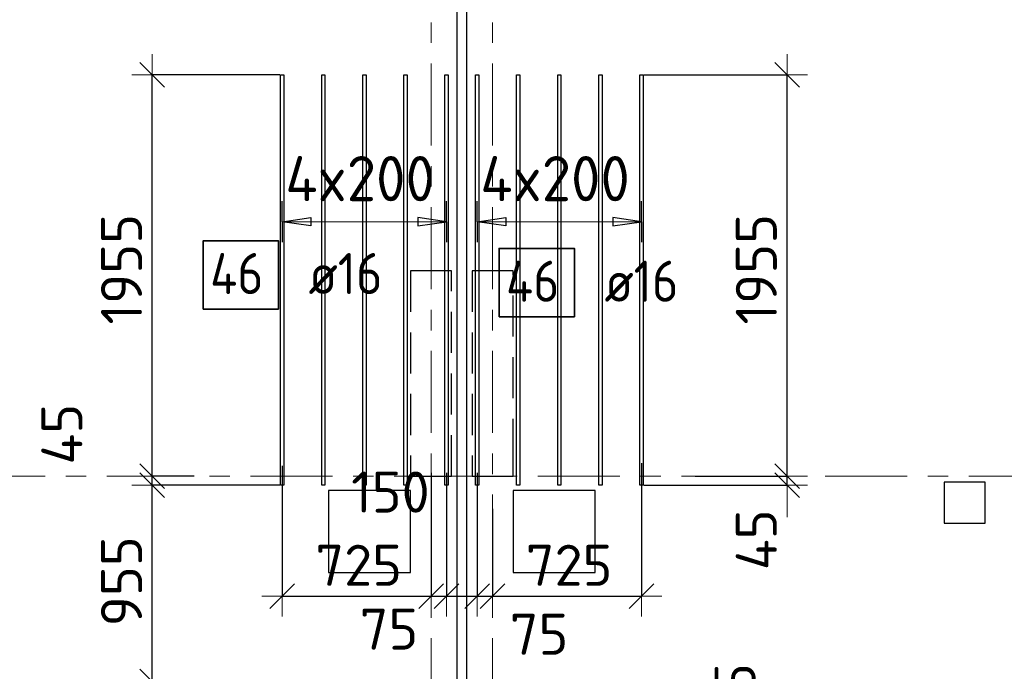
# Model space of a CAD drawing. Header units: metres. Extents: x -38 to 107, y -15 to 21.
# Tile 28 of 89: x 30.55 to 35.34, y 8.05 to 11.22. Entities that reach past the tile are written whole.
import ezdxf

# ---------------------------------------------------------------- set-up
doc = ezdxf.new("R2010")
doc.units = ezdxf.units.M
doc.header["$PDMODE"] = 65
for name, pattern in [('______11', [0.5, 0.4, -0.05, 0, -0.05]), ('______2', [0.27, 0.2, -0.07]), ('______5', [1.1, 0.8, -0.1, 0.1, -0.1])]:
    doc.linetypes.add(name, pattern=pattern)
for name, color, linetype, lineweight in [('XR$2$Осевая линия (1)', 7, '______5', 13), ('XR$3$Перекрытие (1)', 7, 'Continuous', 35), ('XR$3$Размерная линия (1)', 7, 'Continuous', 13)]:
    doc.layers.add(name, color=color, linetype=linetype, lineweight=lineweight)
doc.layers.add('XR$3$Арм.стержн.Доп. Арм. верхн.зоны У', color=7, linetype='Continuous', lineweight=35, true_color=0x739641)
doc.layers.add('XR$5$Стена_ бетон несущ.', color=7, linetype='Continuous', lineweight=70, true_color=0xb4b496)
doc.styles.add('ISOCPEUR', font='txt')
doc.dimstyles.new('DIMSTYLE_3', dxfattribs={"dimtxt": 0.2, "dimasz": 0.2, "dimexe": 0, "dimexo": 0, "dimgap": 0.1, "dimtad": 2, "dimdec": 0, "dimlfac": 1000, "dimrnd": 5, "dimzin": 12, "dimdsep": 46, "dimtxsty": 'ISOCPEUR', "dimblk1": 'ALL_ML_STRICH', "dimblk2": 'ALL_ML_STRICH', "dimsah": 1, "dimcen": 0, "dimclrd": 7, "dimclre": 256, "dimclrt": 7, "dimadec": 0, "dimazin": 0, "dimtfac": 1, "dimtdec": 0, "dimtix": 1, "dimtmove": 2, "dimatfit": 3, "dimfxl": 0, "dimtzin": 0, "dimlwd": 0, "dimlwe": -3, "dimarcsym": 0})
doc.dimstyles.new('DIMSTYLE_6', dxfattribs={"dimtxt": 0.2, "dimasz": 0.2, "dimexe": 0, "dimexo": 0, "dimgap": 0.1, "dimtad": 2, "dimdec": 0, "dimlfac": 1000, "dimrnd": 5, "dimzin": 12, "dimdsep": 46, "dimtxsty": 'ISOCPEUR', "dimblk1": 'ALL_ML_STRICH', "dimblk2": 'ALL_ML_STRICH', "dimsah": 1, "dimcen": 0, "dimclrd": 7, "dimclre": 256, "dimclrt": 7, "dimadec": 0, "dimazin": 0, "dimtfac": 1, "dimtdec": 0, "dimtix": 1, "dimtmove": 2, "dimatfit": 3, "dimfxl": 0, "dimtvp": 1.2, "dimtzin": 0, "dimlwd": 0, "dimlwe": -3, "dimarcsym": 0})
doc.dimstyles.new('DIMSTYLE_7', dxfattribs={"dimtxt": 0.2, "dimasz": 0.2, "dimexe": 0, "dimexo": 0, "dimgap": 0.1, "dimtad": 0, "dimdec": 0, "dimlfac": 1000, "dimrnd": 5, "dimzin": 12, "dimdsep": 46, "dimtxsty": 'ISOCPEUR', "dimblk1": 'ALL_ML_STRICH', "dimblk2": 'ALL_ML_STRICH', "dimsah": 1, "dimcen": 0, "dimclrd": 7, "dimclre": 256, "dimclrt": 7, "dimadec": 0, "dimazin": 0, "dimtfac": 1, "dimtdec": 0, "dimtix": 1, "dimtmove": 2, "dimatfit": 3, "dimfxl": 0, "dimtvp": 1.2, "dimtzin": 0, "dimlwd": 0, "dimlwe": -3, "dimarcsym": 0})

# ---------------------------------------------------------------- blocks, each defined once
blk = doc.blocks.new('ALL_ML_STRICH')
at = {"color": 0, "linetype": 'ByBlock', "lineweight": -2}
for p, q in [((0, -0.5), (0, 0.5)), ((-0.3, -0.3), (0.3, 0.3)), ((-1, 0), (0.5, 0))]:
    blk.add_line(p, q, dxfattribs=at)
blk = doc.blocks.new('*D178')
at = {"layer": 'DEFPOINTS', "color": 7, "linetype": 'Continuous', "lineweight": 13, "transparency": 33554687}
for p in [(33.8167, 9), (33.567, 8.9552), (34.2848, 8.9552)]:
    blk.add_point(p, dxfattribs=at)
at = {"layer": 'XR$3$Размерная линия (1)', "color": 9, "linetype": 'Continuous', "lineweight": -2, "true_color": 0xc7c7c7, "transparency": 33554687}
for p, q in [((33.8367, 9), (34.2848, 9)), ((33.587, 8.9552), (34.2848, 8.9552))]:
    blk.add_line(p, q, dxfattribs=at)
at = {"layer": 'XR$3$Размерная линия (1)', "color": 7, "linetype": 'Continuous', "lineweight": -2, "transparency": 33554687}
blk.add_line((34.2848, 8.9552), (34.2848, 9), dxfattribs=at)
at = {"layer": 'XR$3$Размерная линия (1)', "color": 7, "linetype": 'Continuous', "lineweight": 13, "transparency": 33554687, "xscale": 0.2, "yscale": 0.2, "zscale": 0.2}
for p, rotation in [((34.2848, 8.9552), 270), ((34.2848, 9), 90)]:
    blk.add_blockref('ALL_ML_STRICH', p, dxfattribs=dict(at, rotation=rotation))
at = {"layer": 'XR$3$Размерная линия (1)', "color": 7, "linetype": 'Continuous', "lineweight": 13, "transparency": 33554687, "insert": (34.1347, 8.6897), "char_height": 0.2, "width": 0.4, "attachment_point": 5, "rotation": 90, "style": 'ISOCPEUR'}
blk.add_mtext('\\A1;{45}', dxfattribs=at)
blk = doc.blocks.new('*D179')
at = {"layer": 'DEFPOINTS', "color": 7, "linetype": 'Continuous', "lineweight": 13, "transparency": 33554687}
for p in [(33.567, 10.9552), (33.8167, 9), (34.2848, 9)]:
    blk.add_point(p, dxfattribs=at)
at = {"layer": 'XR$3$Размерная линия (1)', "color": 9, "linetype": 'Continuous', "lineweight": -2, "true_color": 0xc7c7c7, "transparency": 33554687}
for p, q in [((33.587, 10.9552), (34.2848, 10.9552)), ((33.8367, 9), (34.2848, 9))]:
    blk.add_line(p, q, dxfattribs=at)
at = {"layer": 'XR$3$Размерная линия (1)', "color": 7, "linetype": 'Continuous', "lineweight": -2, "transparency": 33554687}
blk.add_line((34.2848, 9), (34.2848, 10.9552), dxfattribs=at)
at = {"layer": 'XR$3$Размерная линия (1)', "color": 7, "linetype": 'Continuous', "lineweight": 13, "transparency": 33554687, "xscale": 0.2, "yscale": 0.2, "zscale": 0.2}
for p, rotation in [((34.2848, 10.9552), 90), ((34.2848, 9), 270)]:
    blk.add_blockref('ALL_ML_STRICH', p, dxfattribs=dict(at, rotation=rotation))
at = {"layer": 'XR$3$Размерная линия (1)', "color": 7, "linetype": 'Continuous', "lineweight": 13, "transparency": 33554687, "insert": (34.1348, 10.0076), "char_height": 0.2, "width": 0.8, "attachment_point": 5, "rotation": 90, "style": 'ISOCPEUR'}
blk.add_mtext('\\A1;{1955}', dxfattribs=at)
blk = doc.blocks.new('*D180')
at = {"layer": 'DEFPOINTS', "color": 7, "linetype": 'Continuous', "lineweight": 13, "transparency": 33554687}
for p in [(31.825, 9.0697), (32.55, 9.0365), (31.825, 8.4158)]:
    blk.add_point(p, dxfattribs=at)
at = {"layer": 'XR$3$Размерная линия (1)', "color": 9, "linetype": 'Continuous', "lineweight": -2, "true_color": 0xc7c7c7, "transparency": 33554687}
for p, q in [((31.825, 9.0497), (31.825, 8.4158)), ((32.55, 9.0165), (32.55, 8.4158))]:
    blk.add_line(p, q, dxfattribs=at)
at = {"layer": 'XR$3$Размерная линия (1)', "color": 7, "linetype": 'Continuous', "lineweight": -2, "transparency": 33554687}
blk.add_line((31.825, 8.4158), (32.55, 8.4158), dxfattribs=at)
at = {"layer": 'XR$3$Размерная линия (1)', "color": 7, "linetype": 'Continuous', "lineweight": 13, "transparency": 33554687, "xscale": 0.2, "yscale": 0.2, "zscale": 0.2, "rotation": 180}
blk.add_blockref('ALL_ML_STRICH', (31.825, 8.4158), dxfattribs=at)
at = {"layer": 'XR$3$Размерная линия (1)', "color": 7, "linetype": 'Continuous', "lineweight": 13, "transparency": 33554687, "xscale": 0.2, "yscale": 0.2, "zscale": 0.2}
blk.add_blockref('ALL_ML_STRICH', (32.55, 8.4158), dxfattribs=at)
at = {"layer": 'XR$3$Размерная линия (1)', "color": 7, "linetype": 'Continuous', "lineweight": 13, "transparency": 33554687, "insert": (32.1975, 8.5658), "char_height": 0.2, "width": 0.6, "attachment_point": 5, "style": 'ISOCPEUR'}
blk.add_mtext('\\A1;{725}', dxfattribs=at)
blk = doc.blocks.new('*D181')
at = {"layer": 'DEFPOINTS', "color": 7, "linetype": 'Continuous', "lineweight": 13, "transparency": 33554687}
for p in [(32.55, 9.0365), (32.625, 9.0365), (32.55, 8.4158)]:
    blk.add_point(p, dxfattribs=at)
at = {"layer": 'XR$3$Размерная линия (1)', "color": 9, "linetype": 'Continuous', "lineweight": -2, "true_color": 0xc7c7c7, "transparency": 33554687}
for p, q in [((32.55, 9.0165), (32.55, 8.4158)), ((32.625, 9.0165), (32.625, 8.4158))]:
    blk.add_line(p, q, dxfattribs=at)
at = {"layer": 'XR$3$Размерная линия (1)', "color": 7, "linetype": 'Continuous', "lineweight": -2, "transparency": 33554687}
blk.add_line((32.55, 8.4158), (32.625, 8.4158), dxfattribs=at)
at = {"layer": 'XR$3$Размерная линия (1)', "color": 7, "linetype": 'Continuous', "lineweight": 13, "transparency": 33554687, "xscale": 0.2, "yscale": 0.2, "zscale": 0.2}
blk.add_blockref('ALL_ML_STRICH', (32.625, 8.4158), dxfattribs=at)
at = {"layer": 'XR$3$Размерная линия (1)', "color": 7, "linetype": 'Continuous', "lineweight": 13, "transparency": 33554687, "xscale": 0.2, "yscale": 0.2, "zscale": 0.2, "rotation": 180}
blk.add_blockref('ALL_ML_STRICH', (32.55, 8.4158), dxfattribs=at)
at = {"layer": 'XR$3$Размерная линия (1)', "color": 7, "linetype": 'Continuous', "lineweight": 13, "transparency": 33554687, "insert": (32.3451, 8.2548), "char_height": 0.2, "width": 0.4, "attachment_point": 5, "style": 'ISOCPEUR'}
blk.add_mtext('\\A1;{75}', dxfattribs=at)
blk = doc.blocks.new('*D182')
at = {"layer": 'DEFPOINTS', "color": 7, "linetype": 'Continuous', "lineweight": 13, "transparency": 33554687}
for p in [(32.625, 9.0365), (32.775, 9.0365), (32.625, 8.4158)]:
    blk.add_point(p, dxfattribs=at)
at = {"layer": 'XR$3$Размерная линия (1)', "color": 9, "linetype": 'Continuous', "lineweight": -2, "true_color": 0xc7c7c7, "transparency": 33554687}
for p, q in [((32.625, 9.0165), (32.625, 8.4158)), ((32.775, 9.0165), (32.775, 8.4158))]:
    blk.add_line(p, q, dxfattribs=at)
at = {"layer": 'XR$3$Размерная линия (1)', "color": 7, "linetype": 'Continuous', "lineweight": -2, "transparency": 33554687}
blk.add_line((32.625, 8.4158), (32.775, 8.4158), dxfattribs=at)
at = {"layer": 'XR$3$Размерная линия (1)', "color": 7, "linetype": 'Continuous', "lineweight": 13, "transparency": 33554687, "xscale": 0.2, "yscale": 0.2, "zscale": 0.2, "rotation": 180}
blk.add_blockref('ALL_ML_STRICH', (32.625, 8.4158), dxfattribs=at)
at = {"layer": 'XR$3$Размерная линия (1)', "color": 7, "linetype": 'Continuous', "lineweight": 13, "transparency": 33554687, "xscale": 0.2, "yscale": 0.2, "zscale": 0.2}
blk.add_blockref('ALL_ML_STRICH', (32.775, 8.4158), dxfattribs=at)
at = {"layer": 'XR$3$Размерная линия (1)', "color": 7, "linetype": 'Continuous', "lineweight": 13, "transparency": 33554687, "insert": (32.3521, 8.9222), "char_height": 0.2, "width": 0.6, "attachment_point": 5, "style": 'ISOCPEUR'}
blk.add_mtext('\\A1;{150}', dxfattribs=at)
blk = doc.blocks.new('*D183')
at = {"layer": 'DEFPOINTS', "color": 7, "linetype": 'Continuous', "lineweight": 13, "transparency": 33554687}
for p in [(32.775, 9.0365), (32.85, 8.8604), (32.775, 8.4158)]:
    blk.add_point(p, dxfattribs=at)
at = {"layer": 'XR$3$Размерная линия (1)', "color": 9, "linetype": 'Continuous', "lineweight": -2, "true_color": 0xc7c7c7, "transparency": 33554687}
for p, q in [((32.775, 9.0165), (32.775, 8.4158)), ((32.85, 8.8404), (32.85, 8.4158))]:
    blk.add_line(p, q, dxfattribs=at)
at = {"layer": 'XR$3$Размерная линия (1)', "color": 7, "linetype": 'Continuous', "lineweight": -2, "transparency": 33554687}
blk.add_line((32.775, 8.4158), (32.85, 8.4158), dxfattribs=at)
at = {"layer": 'XR$3$Размерная линия (1)', "color": 7, "linetype": 'Continuous', "lineweight": 13, "transparency": 33554687, "xscale": 0.2, "yscale": 0.2, "zscale": 0.2}
blk.add_blockref('ALL_ML_STRICH', (32.85, 8.4158), dxfattribs=at)
at = {"layer": 'XR$3$Размерная линия (1)', "color": 7, "linetype": 'Continuous', "lineweight": 13, "transparency": 33554687, "xscale": 0.2, "yscale": 0.2, "zscale": 0.2, "rotation": 180}
blk.add_blockref('ALL_ML_STRICH', (32.775, 8.4158), dxfattribs=at)
at = {"layer": 'XR$3$Размерная линия (1)', "color": 7, "linetype": 'Continuous', "lineweight": 13, "transparency": 33554687, "insert": (33.0762, 8.2299), "char_height": 0.2, "width": 0.4, "attachment_point": 5, "style": 'ISOCPEUR'}
blk.add_mtext('\\A1;{75}', dxfattribs=at)
blk = doc.blocks.new('*D184')
at = {"layer": 'DEFPOINTS', "color": 7, "linetype": 'Continuous', "lineweight": 13, "transparency": 33554687}
for p in [(33.575, 9.0829), (32.85, 8.8604), (32.85, 8.4158)]:
    blk.add_point(p, dxfattribs=at)
at = {"layer": 'XR$3$Размерная линия (1)', "color": 9, "linetype": 'Continuous', "lineweight": -2, "true_color": 0xc7c7c7, "transparency": 33554687}
for p, q in [((33.575, 9.0629), (33.575, 8.4158)), ((32.85, 8.8404), (32.85, 8.4158))]:
    blk.add_line(p, q, dxfattribs=at)
at = {"layer": 'XR$3$Размерная линия (1)', "color": 7, "linetype": 'Continuous', "lineweight": -2, "transparency": 33554687}
blk.add_line((32.85, 8.4158), (33.575, 8.4158), dxfattribs=at)
at = {"layer": 'XR$3$Размерная линия (1)', "color": 7, "linetype": 'Continuous', "lineweight": 13, "transparency": 33554687, "xscale": 0.2, "yscale": 0.2, "zscale": 0.2, "rotation": 180}
blk.add_blockref('ALL_ML_STRICH', (32.85, 8.4158), dxfattribs=at)
at = {"layer": 'XR$3$Размерная линия (1)', "color": 7, "linetype": 'Continuous', "lineweight": 13, "transparency": 33554687, "xscale": 0.2, "yscale": 0.2, "zscale": 0.2}
blk.add_blockref('ALL_ML_STRICH', (33.575, 8.4158), dxfattribs=at)
at = {"layer": 'XR$3$Размерная линия (1)', "color": 7, "linetype": 'Continuous', "lineweight": 13, "transparency": 33554687, "insert": (33.2225, 8.5658), "char_height": 0.2, "width": 0.6, "attachment_point": 5, "style": 'ISOCPEUR'}
blk.add_mtext('\\A1;{725}', dxfattribs=at)
blk = doc.blocks.new('*D189')
at = {"layer": 'DEFPOINTS', "color": 7, "linetype": 'Continuous', "lineweight": 13, "transparency": 33554687}
for p in [(32.0477, 7.9997), (31.1917, 7.4), (31.4557, 7.4)]:
    blk.add_point(p, dxfattribs=at)
at = {"layer": 'XR$3$Размерная линия (1)', "color": 9, "linetype": 'Continuous', "lineweight": -2, "true_color": 0xc7c7c7, "transparency": 33554687}
for p, q in [((32.0277, 7.9997), (31.1917, 7.9997)), ((31.4357, 7.4), (31.1917, 7.4))]:
    blk.add_line(p, q, dxfattribs=at)
at = {"layer": 'XR$3$Размерная линия (1)', "color": 7, "linetype": 'Continuous', "lineweight": -2, "transparency": 33554687}
blk.add_line((31.1917, 7.4), (31.1917, 7.9997), dxfattribs=at)
at = {"layer": 'XR$3$Размерная линия (1)', "color": 7, "linetype": 'Continuous', "lineweight": 13, "transparency": 33554687, "xscale": 0.2, "yscale": 0.2, "zscale": 0.2}
for p, rotation in [((31.1917, 7.9997), 90), ((31.1917, 7.4), 270)]:
    blk.add_blockref('ALL_ML_STRICH', p, dxfattribs=dict(at, rotation=rotation))
at = {"layer": 'XR$3$Размерная линия (1)', "color": 7, "linetype": 'Continuous', "lineweight": 13, "transparency": 33554687, "insert": (31.0417, 7.7099), "char_height": 0.2, "width": 0.6, "attachment_point": 5, "rotation": 90, "style": 'ISOCPEUR'}
blk.add_mtext('\\A1;{600}', dxfattribs=at)
blk = doc.blocks.new('*D190')
at = {"layer": 'DEFPOINTS', "color": 7, "linetype": 'Continuous', "lineweight": 13, "transparency": 33554687}
for p in [(31.833, 8.9552), (31.1917, 7.9997), (32.0477, 7.9997)]:
    blk.add_point(p, dxfattribs=at)
at = {"layer": 'XR$3$Размерная линия (1)', "color": 9, "linetype": 'Continuous', "lineweight": -2, "true_color": 0xc7c7c7, "transparency": 33554687}
for p, q in [((31.813, 8.9552), (31.1917, 8.9552)), ((32.0277, 7.9997), (31.1917, 7.9997))]:
    blk.add_line(p, q, dxfattribs=at)
at = {"layer": 'XR$3$Размерная линия (1)', "color": 7, "linetype": 'Continuous', "lineweight": -2, "transparency": 33554687}
blk.add_line((31.1917, 7.9997), (31.1917, 8.9552), dxfattribs=at)
at = {"layer": 'XR$3$Размерная линия (1)', "color": 7, "linetype": 'Continuous', "lineweight": 13, "transparency": 33554687, "xscale": 0.2, "yscale": 0.2, "zscale": 0.2}
for p, rotation in [((31.1917, 8.9552), 90), ((31.1917, 7.9997), 270)]:
    blk.add_blockref('ALL_ML_STRICH', p, dxfattribs=dict(at, rotation=rotation))
at = {"layer": 'XR$3$Размерная линия (1)', "color": 7, "linetype": 'Continuous', "lineweight": 13, "transparency": 33554687, "insert": (31.0417, 8.4875), "char_height": 0.2, "width": 0.6, "attachment_point": 5, "rotation": 90, "style": 'ISOCPEUR'}
blk.add_mtext('\\A1;{955}', dxfattribs=at)
blk = doc.blocks.new('*D191')
at = {"layer": 'DEFPOINTS', "color": 7, "linetype": 'Continuous', "lineweight": 13, "transparency": 33554687}
for p in [(31.4162, 9), (31.1917, 8.9552), (31.833, 8.9552)]:
    blk.add_point(p, dxfattribs=at)
at = {"layer": 'XR$3$Размерная линия (1)', "color": 9, "linetype": 'Continuous', "lineweight": -2, "true_color": 0xc7c7c7, "transparency": 33554687}
for p, q in [((31.3962, 9), (31.1917, 9)), ((31.813, 8.9552), (31.1917, 8.9552))]:
    blk.add_line(p, q, dxfattribs=at)
at = {"layer": 'XR$3$Размерная линия (1)', "color": 7, "linetype": 'Continuous', "lineweight": -2, "transparency": 33554687}
blk.add_line((31.1917, 8.9552), (31.1917, 9), dxfattribs=at)
at = {"layer": 'XR$3$Размерная линия (1)', "color": 7, "linetype": 'Continuous', "lineweight": 13, "transparency": 33554687, "xscale": 0.2, "yscale": 0.2, "zscale": 0.2}
for p, rotation in [((31.1917, 8.9552), 270), ((31.1917, 9), 90)]:
    blk.add_blockref('ALL_ML_STRICH', p, dxfattribs=dict(at, rotation=rotation))
at = {"layer": 'XR$3$Размерная линия (1)', "color": 7, "linetype": 'Continuous', "lineweight": 13, "transparency": 33554687, "insert": (30.7509, 9.2043), "char_height": 0.2, "width": 0.4, "attachment_point": 5, "rotation": 90, "style": 'ISOCPEUR'}
blk.add_mtext('\\A1;{45}', dxfattribs=at)
blk = doc.blocks.new('*D192')
at = {"layer": 'DEFPOINTS', "color": 7, "linetype": 'Continuous', "lineweight": 13, "transparency": 33554687}
for p in [(31.833, 10.9552), (31.1917, 9), (31.4162, 9)]:
    blk.add_point(p, dxfattribs=at)
at = {"layer": 'XR$3$Размерная линия (1)', "color": 9, "linetype": 'Continuous', "lineweight": -2, "true_color": 0xc7c7c7, "transparency": 33554687}
for p, q in [((31.813, 10.9552), (31.1917, 10.9552)), ((31.3962, 9), (31.1917, 9))]:
    blk.add_line(p, q, dxfattribs=at)
at = {"layer": 'XR$3$Размерная линия (1)', "color": 7, "linetype": 'Continuous', "lineweight": -2, "transparency": 33554687}
blk.add_line((31.1917, 9), (31.1917, 10.9552), dxfattribs=at)
at = {"layer": 'XR$3$Размерная линия (1)', "color": 7, "linetype": 'Continuous', "lineweight": 13, "transparency": 33554687, "xscale": 0.2, "yscale": 0.2, "zscale": 0.2}
for p, rotation in [((31.1917, 10.9552), 90), ((31.1917, 9), 270)]:
    blk.add_blockref('ALL_ML_STRICH', p, dxfattribs=dict(at, rotation=rotation))
at = {"layer": 'XR$3$Размерная линия (1)', "color": 7, "linetype": 'Continuous', "lineweight": 13, "transparency": 33554687, "insert": (31.0417, 10.0076), "char_height": 0.2, "width": 0.8, "attachment_point": 5, "rotation": 90, "style": 'ISOCPEUR'}
blk.add_mtext('\\A1;{1955}', dxfattribs=at)
blk = doc.blocks.new('*D202')
at = {"layer": 'DEFPOINTS', "color": 7, "linetype": 'Continuous', "lineweight": 13, "transparency": 33554687}
for p in [(33.123, 7.546), (34.1827, 7.4), (34.2545, 7.4)]:
    blk.add_point(p, dxfattribs=at)
at = {"layer": 'XR$3$Размерная линия (1)', "color": 9, "linetype": 'Continuous', "lineweight": -2, "true_color": 0xc7c7c7, "transparency": 33554687}
for p, q in [((33.143, 7.546), (34.1827, 7.546)), ((34.2345, 7.4), (34.1827, 7.4))]:
    blk.add_line(p, q, dxfattribs=at)
at = {"layer": 'XR$3$Размерная линия (1)', "color": 7, "linetype": 'Continuous', "lineweight": -2, "transparency": 33554687}
blk.add_line((34.1827, 7.4), (34.1827, 7.546), dxfattribs=at)
at = {"layer": 'XR$3$Размерная линия (1)', "color": 7, "linetype": 'Continuous', "lineweight": 13, "transparency": 33554687, "xscale": 0.2, "yscale": 0.2, "zscale": 0.2}
for p, rotation in [((34.1827, 7.546), 90), ((34.1827, 7.4), 270)]:
    blk.add_blockref('ALL_ML_STRICH', p, dxfattribs=dict(at, rotation=rotation))
at = {"layer": 'XR$3$Размерная линия (1)', "color": 7, "linetype": 'Continuous', "lineweight": 13, "transparency": 33554687, "insert": (34.0313, 7.891), "char_height": 0.2, "width": 0.6, "attachment_point": 5, "rotation": 90, "style": 'ISOCPEUR'}
blk.add_mtext('\\A1;{145}', dxfattribs=at)

msp = doc.modelspace()

# ---------------------------------------------------------------- linework, layer by layer
at = {"layer": 'XR$2$Осевая линия (1)', "color": 253, "linetype": '______11', "lineweight": 13, "true_color": 0xa0a0a0, "transparency": 33554687}
for p, q in [((32.55, -3.39), (32.55, 19.78)), ((32.85, -3.39), (32.85, 19.78)), ((-2.63, 9), (62.6, 9))]:
    msp.add_line(p, q, dxfattribs=at)
at = {"layer": 'XR$3$Арм.стержн.Доп. Арм. верхн.зоны У', "color": 253, "linetype": 'Continuous', "lineweight": -3, "true_color": 0xa0a0a0, "transparency": 33554687}
for p, q in [((31.825, 10.2389), (31.825, 10.3389)), ((32.625, 10.2389), (32.625, 10.3389)), ((32.775, 10.2389), (32.775, 10.3389)), ((33.575, 10.2389), (33.575, 10.3389)), ((31.825, 10.2389), (31.825, 10.1389)), ((32.625, 10.2389), (32.625, 10.1389)), ((32.775, 10.2389), (32.775, 10.1389)), ((33.575, 10.2389), (33.575, 10.1389))]:
    msp.add_line(p, q, dxfattribs=at)
at = {"layer": 'XR$3$Арм.стержн.Доп. Арм. верхн.зоны У', "color": 7, "linetype": 'Continuous', "lineweight": 25, "transparency": 33554687}
for p, q in [((31.825, 10.2389), (31.965, 10.2589)), ((31.965, 10.2189), (31.825, 10.2389)), ((31.965, 10.2589), (31.965, 10.2189)), ((32.625, 10.2389), (32.485, 10.2589)), ((32.485, 10.2589), (32.485, 10.2189)), ((32.485, 10.2189), (32.625, 10.2389)), ((32.775, 10.2389), (32.915, 10.2589)), ((32.915, 10.2189), (32.775, 10.2389)), ((32.915, 10.2589), (32.915, 10.2189)), ((33.575, 10.2389), (33.435, 10.2589)), ((33.435, 10.2589), (33.435, 10.2189)), ((33.435, 10.2189), (33.575, 10.2389))]:
    msp.add_line(p, q, dxfattribs=at)
at = {"layer": 'XR$3$Арм.стержн.Доп. Арм. верхн.зоны У', "color": 7, "linetype": 'Continuous', "lineweight": 13, "transparency": 33554687}
for p, q in [((31.825, 10.2389), (31.825, 10.2389)), ((31.825, 10.2389), (32.625, 10.2389)), ((32.625, 10.2389), (32.625, 10.2389)), ((32.775, 10.2389), (32.775, 10.2389)), ((32.775, 10.2389), (33.575, 10.2389)), ((33.575, 10.2389), (33.575, 10.2389))]:
    msp.add_line(p, q, dxfattribs=at)
at = {"layer": 'XR$3$Арм.стержн.Доп. Арм. верхн.зоны У', "color": 7, "linetype": 'Continuous', "lineweight": 25, "transparency": 33554687}
for points in [[(31.817, 8.9552), (31.817, 10.9552), (31.833, 10.9552), (31.833, 8.9552), (31.817, 8.9552)], [(32.017, 8.9552), (32.017, 10.9552), (32.033, 10.9552), (32.033, 8.9552), (32.017, 8.9552)], [(32.217, 8.9552), (32.217, 10.9552), (32.233, 10.9552), (32.233, 8.9552), (32.217, 8.9552)], [(32.417, 8.9552), (32.417, 10.9552), (32.433, 10.9552), (32.433, 8.9552), (32.417, 8.9552)], [(32.617, 8.9552), (32.617, 10.9552), (32.633, 10.9552), (32.633, 8.9552), (32.617, 8.9552)], [(32.767, 8.9552), (32.767, 10.9552), (32.783, 10.9552), (32.783, 8.9552), (32.767, 8.9552)], [(32.967, 8.9552), (32.967, 10.9552), (32.983, 10.9552), (32.983, 8.9552), (32.967, 8.9552)], [(33.167, 8.9552), (33.167, 10.9552), (33.183, 10.9552), (33.183, 8.9552), (33.167, 8.9552)], [(33.367, 8.9552), (33.367, 10.9552), (33.383, 10.9552), (33.383, 8.9552), (33.367, 8.9552)], [(33.567, 8.9552), (33.567, 10.9552), (33.583, 10.9552), (33.583, 8.9552), (33.567, 8.9552)]]:
    msp.add_lwpolyline(points, dxfattribs=at)
at = {"layer": 'XR$3$Арм.стержн.Доп. Арм. верхн.зоны У', "color": 7, "linetype": 'Continuous', "lineweight": 35, "transparency": 33554687}
for points in [[(31.4399, 9.8133), (31.8066, 9.8133), (31.8066, 10.1466), (31.4399, 10.1466), (31.4399, 9.8133)], [(32.8818, 9.7758), (33.2484, 9.7758), (33.2484, 10.1091), (32.8818, 10.1091), (32.8818, 9.7758)]]:
    msp.add_lwpolyline(points, dxfattribs=at)
at = {"layer": 'XR$3$Перекрытие (1)', "color": 7, "linetype": 'Continuous', "lineweight": 25, "transparency": 33554687}
for p, q in [((32.675, 16.4002), (32.675, -0.25)), ((32.725, -0.2498), (32.725, 16.4002)), ((32.0501, 8.9302), (32.0501, 8.5302)), ((32.4501, 8.9302), (32.0501, 8.9302)), ((32.4501, 8.5302), (32.4501, 8.9302)), ((32.95, 8.9302), (32.95, 8.5302)), ((33.35, 8.9302), (32.95, 8.9302)), ((33.35, 8.5302), (33.35, 8.9302)), ((35.05, 8.9702), (35.05, 8.7702)), ((35.25, 8.9702), (35.05, 8.9702)), ((35.25, 8.7702), (35.25, 8.9702)), ((35.05, 8.7702), (35.25, 8.7702)), ((32.0501, 8.5302), (32.4501, 8.5302)), ((32.95, 8.5302), (33.35, 8.5302))]:
    msp.add_line(p, q, dxfattribs=at)
at = {"layer": 'XR$5$Стена_ бетон несущ.', "color": 253, "linetype": '______2', "lineweight": -3, "true_color": 0xa0a0a0, "transparency": 33554687}
for p, q in [((32.45, 10), (32.45, 9.08)), ((32.65, 10), (32.45, 10)), ((32.65, 9), (32.65, 10)), ((32.95, 10), (32.75, 10)), ((32.75, 10), (32.75, 9)), ((32.95, 9.0795), (32.95, 10)), ((32.45, 9.08), (32.45, 9)), ((32.95, 9), (32.95, 9.0795)), ((32.45, 9), (32.65, 9)), ((32.75, 9), (32.95, 9))]:
    msp.add_line(p, q, dxfattribs=at)

# ---------------------------------------------------------------- texts
at = {"layer": 'XR$3$Арм.стержн.Доп. Арм. верхн.зоны У', "color": 7, "linetype": 'Continuous', "lineweight": 13, "transparency": 33554687, "char_height": 0.22, "width": 0.895564, "attachment_point": 7, "style": 'ISOCPEUR'}
for insert in [(31.84, 10.3389), (32.79, 10.3389)]:
    msp.add_mtext('\\W0.95;4x200', dxfattribs=dict(at, insert=insert))
at = {"layer": 'XR$3$Арм.стержн.Доп. Арм. верхн.зоны У', "color": 7, "linetype": 'Continuous', "lineweight": 25, "transparency": 33554687, "char_height": 0.2, "attachment_point": 7, "style": 'ISOCPEUR'}
for s, insert, width in [('\\W0.88;46', (31.4733, 9.8866), 0.387995), ('\\W0.89; ø16 ', (31.8399, 9.8866), 0.749105), ('\\W0.88;46', (32.9151, 9.8491), 0.387995), ('\\W0.89; ø16 ', (33.2818, 9.8491), 0.749105)]:
    msp.add_mtext(s, dxfattribs=dict(at, insert=insert, width=width))

# ---------------------------------------------------------------- dimensions: what is measured, and where the dimension line sits
at = {"layer": 'XR$3$Размерная линия (1)', "color": 7, "linetype": 'Continuous', "lineweight": 13, "transparency": 33554687}
for base, p1, p2, dimstyle, picture, middle in [((31.1917, 10.9552), (31.3962, 9), (31.813, 10.9552), 'DIMSTYLE_3', '*D192', (31.0417, 10.0076)), ((34.2848, 10.9552), (33.8367, 9), (33.587, 10.9552), 'DIMSTYLE_3', '*D179', (34.1348, 10.0076)), ((31.1917, 9), (31.813, 8.9552), (31.3962, 9), 'DIMSTYLE_6', '*D191', (30.7509, 9.2043)), ((34.2848, 9), (33.587, 8.9552), (33.8367, 9), 'DIMSTYLE_6', '*D178', (34.1347, 8.6897)), ((31.19168, 8.95524), (32.0277, 7.99972), (31.813, 8.95524), 'DIMSTYLE_3', '*D190', (31.04168, 8.48748)), ((34.1827, 7.546), (34.2345, 7.4), (33.143, 7.546), 'DIMSTYLE_6', '*D202', (34.0313, 7.891)), ((31.1917, 7.9997), (31.4357, 7.4), (32.0277, 7.9997), 'DIMSTYLE_3', '*D189', (31.0417, 7.7099))]:
    dim = msp.add_linear_dim(base=base, p1=p1, p2=p2, angle=90, dimstyle=dimstyle, override={"dimpost": '<>', "dimclrd": 7, "dimclre": 9, "dimclrt": 7, "dimlwd": 0, "dimlwe": 65533}, dxfattribs=at)
    dim.commit()
    dim.dimension.update_dxf_attribs({"geometry": picture, "text_midpoint": middle, "dimtype": 160})
for base, p1, p2, dimstyle, picture, middle in [((32.55, 8.4158), (31.825, 9.0497), (32.55, 9.0165), 'DIMSTYLE_3', '*D180', (32.1975, 8.5658)), ((33.575, 8.4158), (32.85, 8.8404), (33.575, 9.0629), 'DIMSTYLE_3', '*D184', (33.2225, 8.5658)), ((32.775, 8.4158), (32.625, 9.0165), (32.775, 9.0165), 'DIMSTYLE_6', '*D182', (32.3521, 8.9222)), ((32.625, 8.4158), (32.55, 9.0165), (32.625, 9.0165), 'DIMSTYLE_7', '*D181', (32.3451, 8.2548)), ((32.85, 8.4158), (32.775, 9.0165), (32.85, 8.8404), 'DIMSTYLE_7', '*D183', (33.0762, 8.2299))]:
    dim = msp.add_linear_dim(base=base, p1=p1, p2=p2, dimstyle=dimstyle, override={"dimpost": '<>', "dimclrd": 7, "dimclre": 9, "dimclrt": 7, "dimlwd": 0, "dimlwe": 65533}, dxfattribs=at)
    dim.commit()
    dim.dimension.update_dxf_attribs({"geometry": picture, "text_midpoint": middle, "dimtype": 160})

doc.saveas('drawing.dxf')
